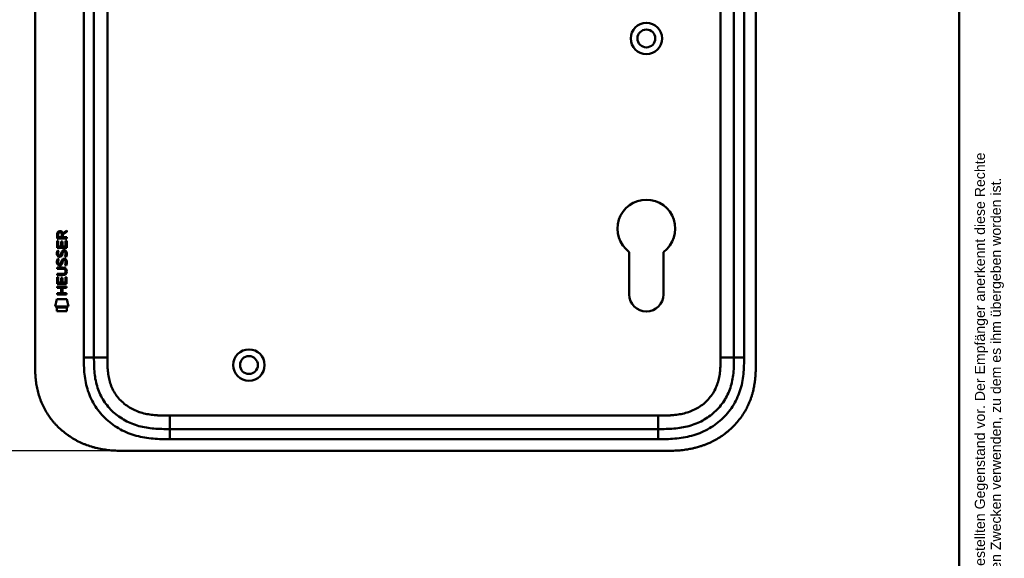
# Model space of a CAD drawing. Header units: millimetres. Extents: x 20 to 833, y 20 to 574.
# Tile 18 of 20: x 541 to 833, y 247 to 407. Entities that reach past the tile are written whole.
import ezdxf
from ezdxf.enums import TextEntityAlignment as Align

# ---------------------------------------------------------------- set-up
doc = ezdxf.new("R2010")
doc.units = ezdxf.units.MM
doc.header["$LTSCALE"] = 2
for name, color, linetype, lineweight in [('Bemaßungen(DIN)', 7, 'Continuous', 25), ('Sichtbare Kanten(DIN)', 7, 'Continuous', 50), ('Sichtbare tangentiale Kanten(DIN)', 7, 'Continuous', 50), ('Skizziergeometrie(DIN)', 7, 'Continuous', 50), ('Symbole(DIN)', 7, 'Continuous', 25)]:
    doc.layers.add(name, color=color, linetype=linetype, lineweight=lineweight)
doc.styles.add('Aktuell-DIN', font='arial.ttf')
doc.styles.add('STANDARD-DIN~0', font='arial.ttf')
doc.styles.add('Textstil10', font='arial.ttf')
doc.styles.add('Textstil41', font='arial.ttf', dxfattribs={"width": 0.8})
doc.styles.add('Textstil83', font='arial.ttf', dxfattribs={"width": 0.8})
doc.dimstyles.new('CAD-LAN', dxfattribs={"dimscale": 2, "dimtxt": 3.5, "dimasz": 2.5, "dimexe": 3.175, "dimexo": 0, "dimgap": 0.8, "dimtad": 1, "dimrnd": 1e-08, "dimtxsty": 'STANDARD-DIN~0', "dimcen": 0.09, "dimdle": 10, "dimclrd": 250, "dimclre": 250, "dimclrt": 250, "dimadec": 0, "dimazin": 2, "dimtfac": 1, "dimtmove": 0, "dimatfit": 3, "dimfxl": 1, "dimtolj": 1, "dimtzin": 0, "dimlwd": 25, "dimlwe": 25, "dimarcsym": 0})

# ---------------------------------------------------------------- blocks, each defined once
blk = doc.blocks.new('Ränder Standardrahmen')
at = {"layer": 'Skizziergeometrie(DIN)', "flags": 128}
blk.add_lwpolyline([(10, 10), (10, 287), (410, 287), (410, 10), (10, 10)], dxfattribs=at)
blk = doc.blocks.new('Schriftfelder Heusser')
at = {"layer": 'Symbole(DIN)', "color": 7, "insert": (293.33, 191.7), "char_height": 1.5, "width": 182.3003, "attachment_point": 1, "rotation": 90, "line_spacing_factor": 0.944221, "style": 'Aktuell-DIN'}
blk.add_mtext('\\fArial|b0|i0;\\H1.5000;Die Schlossfabrik Heusser AG ist Eigentümerin dieses Dokumentes und behält sich alle Rechte an diesem und dem dargestellten Gegenstand vor. Der Empfänger anerkennt diese Rechte\\Pund wird das Dokument nicht ohne schriftliche Ermächtigung der Eigentümerin Dritten zugänglich machen oder zu anderen Zwecken verwenden, zu dem es ihm übergeben worden ist.\\P ', dxfattribs=at)
at = {"layer": 'Symbole(DIN)', "color": 179, "true_color": 0x262659, "style": 'Textstil10'}
blk.add_attdef('ERSTELLUNGSDATUM_001', (217.23, 218.29), '', height=2, dxfattribs=at)
at = {"layer": 'Symbole(DIN)', "color": 179, "true_color": 0x262659}
for tag, height, style, p in [('AUTOR', 2.49, 'Aktuell-DIN', (240.03, 219.26)), ('KONTROLLDATUM', 2, 'Textstil10', (217.42, 215.04)), ('KONTROLLIERT_VON', 2, 'Textstil10', (239.98, 215.05))]:
    blk.add_attdef(tag, text='', height=height, dxfattribs=dict(at, style=style)).set_placement(p, align=Align.MIDDLE_LEFT)
at = {"layer": 'Symbole(DIN)', "color": 7, "style": 'Textstil83', "width": 0.8}
blk.add_attdef('Anfänglicher_Ansichtsmaßstab_001', (281.57, 213.34), '', height=2.3, dxfattribs=at)
at = {"layer": 'Symbole(DIN)', "color": 179, "true_color": 0x262659, "style": 'Textstil10'}
blk.add_attdef('PROJEKT', text='', height=2, dxfattribs=at).set_placement((217.77, 209.72), align=Align.BOTTOM_LEFT)
at = {"layer": 'Symbole(DIN)', "color": 7, "style": 'Textstil41', "width": 0.8}
blk.add_attdef('STATUS', text='', height=5, dxfattribs=at).set_placement((284.53, 195.86), align=Align.MIDDLE_CENTER)
blk = doc.blocks.new('*D21')
at = {"layer": 'Bemaßungen(DIN)', "color": 250, "linetype": 'Continuous', "lineweight": 25, "true_color": 0x3f3f3f, "transparency": 16777216}
for p, q in [((572.67, 524.24), (510.32, 524.24)), ((516.67, 519.24), (516.67, 284.24)), ((572.67, 279.24), (510.32, 279.24))]:
    blk.add_line(p, q, dxfattribs=at)
at = {"layer": 'Bemaßungen(DIN)', "color": 250, "linetype": 'Continuous', "true_color": 0x3f3f3f, "transparency": 16777216}
for points in [[(515.84, 519.24), (517.51, 519.24), (516.67, 524.24)], [(515.84, 284.24), (517.51, 284.24), (516.67, 279.24)]]:
    blk.add_solid(points, dxfattribs=at)
at = {"layer": 'Defpoints', "color": 0, "linetype": 'Continuous', "transparency": 16777216}
for p in [(572.67, 524.24), (516.67, 279.24), (572.67, 279.24)]:
    blk.add_point(p, dxfattribs=at)
at = {"layer": 'Bemaßungen(DIN)', "color": 250, "linetype": 'Continuous', "lineweight": 25, "true_color": 0x3f3f3f, "transparency": 16777216, "insert": (507.93, 393.93), "char_height": 7, "attachment_point": 1, "rotation": 90, "style": 'STANDARD-DIN~0'}
blk.add_mtext('\\A1;245', dxfattribs=at)

msp = doc.modelspace()

# ---------------------------------------------------------------- linework, layer by layer
at = {"layer": 'Sichtbare Kanten(DIN)'}
for p, q in [((545.635, 306.028), (545.635, 497.46)), ((759.635, 306.029), (759.635, 497.46)), ((563.135, 496.46), (563.135, 307.028)), ((753.135, 307.028), (753.135, 496.46)), ((552.169, 342.318), (552.171, 343.631)), ((555.027, 342.315), (552.169, 342.318)), ((552.519, 343.587), (552.519, 342.699)), ((552.519, 342.699), (553.536, 342.698)), ((553.536, 342.698), (553.537, 343.586)), ((553.834, 343.947), (555.029, 344.737)), ((553.887, 343.548), (553.886, 342.698)), ((553.886, 342.698), (555.028, 342.697)), ((555.029, 344.303), (553.887, 343.548)), ((555.028, 342.697), (555.027, 342.315)), ((555.029, 344.737), (555.029, 344.303)), ((552.167, 339.587), (552.168, 341.592)), ((555.025, 339.585), (552.167, 339.587)), ((552.168, 341.592), (552.517, 341.591)), ((552.517, 341.591), (552.515, 339.964)), ((552.515, 339.964), (553.41, 339.964)), ((553.41, 339.964), (553.411, 341.41)), ((553.411, 341.41), (553.759, 341.41)), ((553.759, 341.41), (553.758, 339.963)), ((553.758, 339.963), (554.677, 339.963)), ((554.677, 339.963), (554.678, 341.61)), ((554.678, 341.61), (555.027, 341.609)), ((555.027, 341.609), (555.025, 339.585)), ((552.336, 336.267), (552.675, 336.167)), ((552.338, 338.814), (552.677, 338.713)), ((552.535, 337.482), (552.542, 337.465)), ((553.219, 337.384), (553.229, 337.401)), ((554.267, 338.511), (554.255, 338.511)), ((722.034, 325.744), (722.034, 338.32)), ((732.234, 338.319), (732.234, 325.744)), ((552.162, 333.737), (553.808, 333.736)), ((552.162, 333.36), (552.162, 333.737)), ((553.831, 333.359), (552.162, 333.36)), ((552.533, 334.936), (552.54, 334.918)), ((553.217, 334.838), (553.227, 334.855)), ((554.265, 335.964), (554.253, 335.964)), ((552.158, 328.85), (552.16, 330.854)), ((552.16, 331.802), (553.83, 331.801)), ((552.16, 331.425), (552.16, 331.802)), ((553.806, 331.424), (552.16, 331.425)), ((552.16, 330.854), (552.508, 330.854)), ((552.508, 330.854), (552.507, 329.227)), ((553.401, 329.226), (553.402, 330.673)), ((553.402, 330.673), (553.751, 330.673)), ((553.751, 330.673), (553.75, 329.226)), ((554.668, 329.225), (554.67, 330.872)), ((554.67, 330.872), (555.018, 330.872)), ((554.711, 332.574), (554.711, 332.583)), ((555.018, 330.872), (555.016, 328.848)), ((552.156, 327.679), (552.156, 328.056)), ((552.156, 328.056), (555.015, 328.054)), ((553.399, 327.678), (552.156, 327.679)), ((555.016, 328.848), (552.158, 328.85)), ((552.507, 329.227), (553.401, 329.226)), ((553.398, 326.121), (553.399, 327.678)), ((553.75, 329.226), (554.668, 329.225)), ((553.755, 327.678), (553.754, 326.12)), ((555.014, 327.677), (553.755, 327.678)), ((555.015, 328.054), (555.014, 327.677)), ((552.154, 325.745), (552.154, 326.122)), ((552.154, 326.122), (553.398, 326.121)), ((555.013, 325.742), (552.154, 325.745)), ((553.754, 326.12), (555.013, 326.119)), ((555.013, 326.119), (555.013, 325.742)), ((551.623, 322.168), (552.082, 324.3)), ((555.538, 322.164), (551.623, 322.168)), ((552.082, 324.3), (555.088, 324.298)), ((552.082, 320.74), (552.083, 321.882)), ((552.083, 321.882), (555.079, 321.879)), ((555.079, 321.879), (555.079, 320.737)), ((555.088, 324.298), (555.538, 322.164)), ((555.079, 320.737), (552.082, 320.74)), ((585.673, 285.744), (730.596, 285.744)), ((572.673, 279.244), (731.596, 279.244))]:
    msp.add_line(p, q, dxfattribs=at)
for centre, radius in [((727.135, 401.744), 4.65), ((727.135, 401.744), 2.65), ((609.135, 304.744), 4.65), ((609.135, 304.744), 2.65)]:
    msp.add_circle(centre, radius, dxfattribs=at)
for centre, radius, start, end in [((727.135, 345.244), 8.6, 306.36956, 233.62588), ((727.134, 325.744), 5.1, 180, 0)]:
    msp.add_arc(centre, radius, start, end, dxfattribs=at)
for centre, major_axis, ratio, start_param, end_param in [((553.698, 342.814), (-0.976, 1.274), 0.5180415, 5.9043613, 6.8771057), ((552.305, 342.734), (1.242, 1.64), 0.5994938, 5.878165, 6.7089725), ((553.801, 340.593), (1.103, 3.296), 0.2312948, 2.8124619, 2.8734213), ((553.28, 338.276), (0.574, 1.004), 0.5438409, 2.7534304, 3.2137241), ((553.16, 337.409), (0.098, 0.139), 0.3641716, 4.4844927, 4.7925708), ((553.607, 336.824), (0.839, 1.642), 0.4591024, 5.9761877, 6.4975755), ((553.884, 338.293), (1.192, 3.54), 0.2215161, 2.8263053, 2.8854462), ((553.286, 335.738), (0.583, 1.012), 0.541605, 2.7569093, 3.2147406), ((553.158, 334.862), (0.098, 0.139), 0.3641716, 4.4844927, 4.7925708), ((549.986, 329.062), (4.814, 4.313), 0.3742661, 5.9599282, 6.6783921), ((553.606, 334.279), (0.838, 1.64), 0.4594521, 5.9760112, 6.497704), ((549.99, 336.106), (4.808, -4.323), 0.3742014, 5.888113, 6.6064523), ((531.278, 352.41), (23.266, -20.361), 0.1371339, 6.127502, 6.402435)]:
    msp.add_ellipse(centre, major_axis=major_axis, ratio=ratio, start_param=start_param, end_param=end_param, dxfattribs=at)
for points in [[(552.171, 343.631), (552.185, 344.073), (552.417, 344.535), (553.03, 344.534)], [(553.537, 343.586), (553.537, 343.859), (553.45, 344.185), (553.035, 344.185)], [(552.215, 337.335), (552.124, 337.576), (552.095, 337.809), (552.137, 338.137)], [(552.137, 338.137), (552.155, 338.277), (552.196, 338.484), (552.267, 338.657)], [(552.774, 336.875), (552.551, 336.907), (552.321, 337.053), (552.215, 337.335)], [(552.265, 336.11), (552.285, 336.16), (552.336, 336.267), (552.336, 336.267)], [(552.267, 338.657), (552.287, 338.706), (552.338, 338.814), (552.338, 338.814)], [(552.522, 338.249), (552.458, 337.996), (552.452, 337.772), (552.51, 337.556)], [(552.677, 338.713), (552.677, 338.713), (552.557, 338.387), (552.522, 338.249)], [(552.747, 337.252), (552.894, 337.192), (553.082, 337.228), (553.187, 337.342)], [(552.929, 336.862), (552.828, 336.863), (552.807, 336.87), (552.774, 336.875)], [(553.557, 337.226), (553.441, 337.016), (553.246, 336.858), (552.929, 336.862)], [(553.229, 337.401), (553.298, 337.511), (553.355, 337.674), (553.41, 337.919)], [(553.41, 337.919), (553.494, 338.287), (553.596, 338.499), (553.737, 338.666)], [(553.749, 337.769), (553.695, 337.529), (553.632, 337.364), (553.557, 337.226)], [(553.735, 336.119), (553.828, 336.23), (553.959, 336.302), (554.138, 336.326)], [(553.737, 338.666), (553.83, 338.776), (553.961, 338.849), (554.14, 338.873)], [(553.798, 337.968), (553.79, 337.938), (553.75, 337.771), (553.749, 337.769)], [(553.984, 338.393), (553.913, 338.304), (553.853, 338.166), (553.798, 337.968)], [(554.255, 338.511), (554.133, 338.511), (554.058, 338.478), (553.984, 338.393)], [(554.138, 336.326), (554.426, 336.364), (554.708, 336.264), (554.902, 335.948)], [(554.14, 338.873), (554.428, 338.911), (554.71, 338.811), (554.904, 338.494)], [(554.459, 336.928), (554.459, 336.928), (554.614, 337.182), (554.673, 337.467)], [(554.828, 336.841), (554.807, 336.846), (554.459, 336.928), (554.459, 336.928)], [(554.673, 337.467), (554.742, 337.8), (554.741, 338.076), (554.635, 338.273)], [(555.052, 337.559), (555.022, 337.228), (554.864, 336.899), (554.828, 336.841)], [(554.904, 338.494), (555.014, 338.314), (555.068, 338.095), (555.068, 337.825)], [(555.068, 337.825), (555.068, 337.74), (555.061, 337.654), (555.052, 337.559)], [(552.213, 334.789), (552.122, 335.029), (552.093, 335.263), (552.135, 335.591)], [(552.135, 335.591), (552.153, 335.73), (552.194, 335.937), (552.265, 336.11)], [(552.772, 334.328), (552.549, 334.361), (552.319, 334.506), (552.213, 334.789)], [(552.52, 335.702), (552.456, 335.45), (552.45, 335.225), (552.508, 335.009)], [(552.675, 336.167), (552.675, 336.167), (552.555, 335.84), (552.52, 335.702)], [(552.745, 334.705), (552.892, 334.646), (553.08, 334.681), (553.185, 334.796)], [(552.927, 334.315), (552.826, 334.317), (552.805, 334.323), (552.772, 334.328)], [(553.555, 334.68), (553.439, 334.47), (553.244, 334.311), (552.927, 334.315)], [(553.227, 334.855), (553.296, 334.964), (553.353, 335.128), (553.408, 335.373)], [(553.408, 335.373), (553.492, 335.741), (553.594, 335.952), (553.735, 336.119)], [(553.747, 335.222), (553.693, 334.983), (553.63, 334.818), (553.555, 334.68)], [(553.796, 335.421), (553.788, 335.391), (553.748, 335.225), (553.747, 335.222)], [(553.982, 335.846), (553.911, 335.757), (553.851, 335.619), (553.796, 335.421)], [(554.253, 335.964), (554.131, 335.964), (554.056, 335.931), (553.982, 335.846)], [(554.457, 334.381), (554.457, 334.381), (554.612, 334.635), (554.671, 334.92)], [(554.826, 334.295), (554.805, 334.299), (554.457, 334.381), (554.457, 334.381)], [(554.671, 334.92), (554.74, 335.253), (554.739, 335.529), (554.633, 335.726)], [(555.05, 335.013), (555.02, 334.682), (554.862, 334.352), (554.826, 334.295)], [(554.902, 335.948), (555.012, 335.767), (555.066, 335.548), (555.066, 335.278)], [(555.066, 335.278), (555.066, 335.194), (555.059, 335.108), (555.05, 335.013)]]:
    msp.add_open_spline(points, degree=3, dxfattribs=at)
for points, knots in [([(554.711, 332.583), (554.711, 332.63), (554.709, 332.677), (554.693, 332.812), (554.67, 332.9), (554.596, 333.05), (554.549, 333.112), (554.429, 333.218), (554.359, 333.258), (554.141, 333.341), (553.982, 333.358), (553.831, 333.359)], [0, 0, 0, 0, 0.01400423, 0.01400423, 0.0408947, 0.0408947, 0.06439039, 0.06439039, 0.08887549, 0.08887549, 0.13413559, 0.13413559, 0.13413559, 0.13413559]), ([(563.135, 307.028), (563.135, 306.229), (563.136, 304.645), (563.267, 302.339), (563.596, 300.121), (564.344, 297.293), (565.903, 294.014), (568.733, 290.671), (572.317, 288.129), (575.751, 286.766), (578.669, 286.129), (580.934, 285.853), (583.271, 285.745), (584.867, 285.744), (585.673, 285.744)], [0, 0, 0, 0, 0.2435013, 0.4870027, 0.730504, 0.9740054, 1.4610081, 1.9480107, 2.4350134, 2.9220161, 3.1655175, 3.4090188, 3.6525201, 3.8960223, 3.8960223, 3.8960223, 3.8960223]), ([(730.596, 285.744), (731.402, 285.744), (732.998, 285.745), (735.335, 285.853), (737.6, 286.129), (740.518, 286.766), (743.952, 288.129), (747.536, 290.672), (750.366, 294.014), (751.925, 297.293), (752.673, 300.121), (753.002, 302.339), (753.133, 304.645), (753.135, 306.229), (753.135, 307.028)], [18.3883596, 18.3883596, 18.3883596, 18.3883596, 18.6318617, 18.875363, 19.1188643, 19.3623656, 19.8493681, 20.3363707, 20.8233732, 21.3103757, 21.553877, 21.7973783, 22.0408796, 22.2843823, 22.2843823, 22.2843823, 22.2843823]), ([(545.635, 306.028), (545.634, 305.474), (545.635, 304.358), (545.668, 302.943), (545.745, 301.517), (545.849, 300.369), (546.044, 298.929), (546.258, 297.777), (546.607, 296.343), (546.953, 295.205), (547.473, 293.8), (547.961, 292.694), (548.659, 291.344), (549.288, 290.293), (550.16, 289.023), (550.924, 288.046), (551.956, 286.882), (552.841, 285.999), (554.015, 284.962), (555.005, 284.19), (556.297, 283.301), (557.372, 282.652), (558.757, 281.923), (559.894, 281.407), (561.345, 280.847), (562.525, 280.465), (564.014, 280.071), (565.215, 279.819), (566.719, 279.577), (567.922, 279.438), (569.42, 279.323), (570.909, 279.26), (572.088, 279.247), (572.673, 279.244)], [0.02325842, 0.02325842, 0.02325842, 0.02325842, 0.06395557, 0.10465272, 0.12500129, 0.16569844, 0.18604701, 0.22674416, 0.24709273, 0.28778988, 0.30813845, 0.3488356, 0.36918417, 0.40988132, 0.43022989, 0.47092704, 0.49127561, 0.53197276, 0.55232133, 0.59301848, 0.61336705, 0.6540642, 0.67441277, 0.71510992, 0.73545849, 0.77615564, 0.79650421, 0.83720136, 0.85754993, 0.89824708, 0.91859565, 0.9592928, 0.99998994, 0.99998994, 0.99998994, 0.99998994]), ([(731.596, 279.244), (732.193, 279.244), (733.244, 279.245), (734.456, 279.27), (735.368, 279.305), (735.978, 279.338), (736.741, 279.392), (737.352, 279.446), (738.115, 279.53), (738.725, 279.61), (739.64, 279.751), (740.552, 279.921), (741.758, 280.199), (742.654, 280.447), (743.542, 280.728), (744.129, 280.931), (745, 281.262), (745.859, 281.625), (747.12, 282.23), (748.21, 282.833), (749.524, 283.666), (750.536, 284.394), (751.743, 285.378), (752.661, 286.222), (753.741, 287.346), (754.55, 288.297), (755.484, 289.546), (756.168, 290.591), (756.862, 291.814), (757.28, 292.653), (757.662, 293.508), (757.899, 294.085), (758.172, 294.816), (758.372, 295.408), (758.599, 296.153), (758.762, 296.754), (758.979, 297.661), (759.162, 298.574), (759.35, 299.8), (759.451, 300.719), (759.527, 301.638), (759.565, 302.25), (759.599, 303.013), (759.616, 303.621), (759.629, 304.378), (759.634, 305.131), (759.635, 305.73), (759.635, 306.029)], [0.00000945, 0.00000945, 0.00000945, 0.00000945, 0.04167564, 0.07292528, 0.08334182, 0.10417491, 0.11459146, 0.13542455, 0.1458411, 0.16667419, 0.17709074, 0.20834038, 0.22917347, 0.26042311, 0.27083965, 0.29167275, 0.30208929, 0.33333893, 0.35417202, 0.39583821, 0.4166713, 0.45833749, 0.47917058, 0.52083676, 0.54166985, 0.58333604, 0.60416913, 0.64583532, 0.66666841, 0.69791805, 0.70833459, 0.72916769, 0.73958423, 0.76041733, 0.77083387, 0.79166696, 0.80208351, 0.83333315, 0.85416624, 0.88541588, 0.89583243, 0.91666552, 0.92708206, 0.94791516, 0.9583317, 0.9791648, 0.99999789, 0.99999789, 0.99999789, 0.99999789])]:
    msp.add_open_spline(points, degree=3, knots=knots, dxfattribs=at)
at = {"layer": 'Sichtbare tangentiale Kanten(DIN)'}
for p, q in [((560.135, 307.028), (560.135, 496.46)), ((567.135, 496.46), (567.135, 307.029)), ((749.135, 307.029), (749.135, 496.46)), ((756.135, 496.46), (756.135, 307.028)), ((560.135, 307.028), (563.135, 307.028)), ((567.135, 307.029), (563.135, 307.029)), ((749.135, 307.029), (753.135, 307.029)), ((753.135, 307.028), (756.135, 307.028)), ((585.673, 289.744), (730.597, 289.744)), ((585.673, 289.744), (585.673, 285.744)), ((730.597, 289.744), (730.597, 285.744)), ((585.673, 285.744), (585.673, 282.744)), ((730.596, 285.744), (730.596, 282.744)), ((730.596, 282.744), (585.673, 282.744))]:
    msp.add_line(p, q, dxfattribs=at)
for points, knots in [([(585.673, 282.744), (584.867, 282.744), (583.22, 282.745), (580.697, 282.859), (578.175, 283.166), (574.858, 283.888), (570.879, 285.463), (566.688, 288.434), (563.355, 292.366), (561.517, 296.235), (560.65, 299.525), (560.276, 302.048), (560.136, 304.581), (560.135, 306.228), (560.135, 307.028)], [0, 0, 0, 0, 0.2435028, 0.4870041, 0.7305055, 0.9740068, 1.4610095, 1.9480122, 2.4350149, 2.9220176, 3.1655189, 3.4090202, 3.6525216, 3.8960229, 3.8960229, 3.8960229, 3.8960229]), ([(567.135, 307.029), (567.135, 306.793), (567.135, 306.558), (567.135, 306.323), (567.135, 306.179), (567.136, 306.035), (567.137, 305.891), (567.138, 305.819), (567.138, 305.748), (567.139, 305.676), (567.141, 305.532), (567.143, 305.388), (567.145, 305.245), (567.146, 305.168), (567.148, 305.092), (567.15, 305.016), (567.151, 304.94), (567.153, 304.864), (567.156, 304.787), (567.16, 304.635), (567.165, 304.483), (567.171, 304.325), (567.184, 304.017), (567.2, 303.722), (567.222, 303.418), (567.223, 303.41), (567.223, 303.403), (567.224, 303.395), (567.269, 302.779), (567.335, 302.189), (567.432, 301.6), (567.433, 301.592), (567.435, 301.583), (567.436, 301.574), (567.534, 300.98), (567.663, 300.393), (567.829, 299.815), (567.83, 299.811), (567.832, 299.807), (567.833, 299.802), (568.002, 299.214), (568.212, 298.631), (568.459, 298.072), (568.708, 297.507), (569.001, 296.953), (569.331, 296.429), (569.662, 295.901), (570.035, 295.392), (570.439, 294.918), (570.844, 294.442), (571.288, 293.991), (571.758, 293.577), (572.226, 293.165), (572.725, 292.783), (573.245, 292.438), (573.765, 292.094), (574.31, 291.783), (574.869, 291.511), (575.428, 291.238), (576.009, 291), (576.595, 290.798), (576.599, 290.797), (576.602, 290.796), (576.605, 290.795), (577.185, 290.596), (577.781, 290.43), (578.381, 290.296), (578.386, 290.295), (578.391, 290.294), (578.397, 290.293), (578.986, 290.161), (579.578, 290.06), (580.179, 289.983), (580.188, 289.982), (580.197, 289.981), (580.206, 289.979), (580.799, 289.904), (581.387, 289.852), (582.005, 289.816), (582.012, 289.815), (582.02, 289.815), (582.027, 289.815), (582.332, 289.797), (582.627, 289.784), (582.928, 289.774), (583.238, 289.764), (583.546, 289.757), (583.854, 289.753), (584.463, 289.744), (585.068, 289.744), (585.673, 289.744)], [0, 0, 0, 0, 0.0706021, 0.0706021, 0.0706021, 0.1137345, 0.1137345, 0.1137345, 0.1353008, 0.1353008, 0.1353008, 0.1784332, 0.1784332, 0.1784332, 0.2012935, 0.2012935, 0.2012935, 0.2241537, 0.2241537, 0.2241537, 0.2698741, 0.2698741, 0.2698741, 0.3591194, 0.3591194, 0.3591194, 0.3613149, 0.3613149, 0.3613149, 0.5416681, 0.5416681, 0.5416681, 0.544386, 0.544386, 0.544386, 0.7261845, 0.7261845, 0.7261845, 0.7275109, 0.7275109, 0.7275109, 0.9125996, 0.9125996, 0.9125996, 1.0994646, 1.0994646, 1.0994646, 1.2874424, 1.2874424, 1.2874424, 1.4758528, 1.4758528, 1.4758528, 1.6636517, 1.6636517, 1.6636517, 1.8511233, 1.8511233, 1.8511233, 2.0385317, 2.0385317, 2.0385317, 2.0396163, 2.0396163, 2.0396163, 2.2247423, 2.2247423, 2.2247423, 2.2263922, 2.2263922, 2.2263922, 2.408543, 2.408543, 2.408543, 2.4113526, 2.4113526, 2.4113526, 2.5914161, 2.5914161, 2.5914161, 2.5935787, 2.5935787, 2.5935787, 2.6828378, 2.6828378, 2.6828378, 2.7746209, 2.7746209, 2.7746209, 2.9561272, 2.9561272, 2.9561272, 2.9561272]), ([(756.135, 307.028), (756.135, 306.229), (756.134, 304.582), (755.993, 302.048), (755.619, 299.525), (754.752, 296.235), (752.914, 292.366), (749.581, 288.434), (745.39, 285.463), (741.411, 283.888), (738.095, 283.166), (735.572, 282.859), (733.049, 282.745), (731.402, 282.744), (730.596, 282.744)], [18.388359, 18.388359, 18.388359, 18.388359, 18.6318621, 18.8753634, 19.1188646, 19.3623659, 19.8493685, 20.336371, 20.8233735, 21.3103761, 21.5538774, 21.7973786, 22.0408799, 22.2843826, 22.2843826, 22.2843826, 22.2843826]), ([(730.597, 289.744), (730.76, 289.744), (730.924, 289.744), (731.087, 289.744), (731.53, 289.744), (731.973, 289.746), (732.415, 289.753), (732.568, 289.755), (732.72, 289.758), (732.872, 289.761), (732.948, 289.763), (733.025, 289.765), (733.101, 289.767), (733.177, 289.769), (733.253, 289.771), (733.332, 289.774), (733.642, 289.784), (733.937, 289.797), (734.242, 289.815), (734.25, 289.815), (734.257, 289.815), (734.265, 289.816), (734.882, 289.852), (735.47, 289.904), (736.063, 289.979), (736.072, 289.981), (736.081, 289.982), (736.091, 289.983), (736.691, 290.06), (737.283, 290.161), (737.873, 290.293), (737.878, 290.294), (737.883, 290.295), (737.889, 290.296), (738.488, 290.43), (739.084, 290.596), (739.664, 290.795), (739.667, 290.796), (739.671, 290.797), (739.674, 290.798), (740.26, 291), (740.841, 291.238), (741.4, 291.511), (741.959, 291.783), (742.504, 292.094), (743.024, 292.438), (743.544, 292.783), (744.042, 293.163), (744.509, 293.575), (744.98, 293.99), (745.424, 294.441), (745.83, 294.918), (746.235, 295.392), (746.608, 295.901), (746.939, 296.429), (747.268, 296.953), (747.561, 297.507), (747.81, 298.072), (748.057, 298.631), (748.267, 299.214), (748.436, 299.802), (748.438, 299.807), (748.439, 299.811), (748.44, 299.815), (748.606, 300.393), (748.735, 300.98), (748.833, 301.574), (748.835, 301.583), (748.836, 301.592), (748.837, 301.6), (748.934, 302.189), (749, 302.779), (749.045, 303.395), (749.046, 303.403), (749.047, 303.41), (749.047, 303.418), (749.069, 303.722), (749.085, 304.016), (749.098, 304.318), (749.11, 304.628), (749.119, 304.937), (749.124, 305.245), (749.135, 305.841), (749.135, 306.436), (749.135, 307.029)], [0, 0, 0, 0, 0.0490671, 0.0490671, 0.0490671, 0.1818725, 0.1818725, 0.1818725, 0.2275822, 0.2275822, 0.2275822, 0.2504376, 0.2504376, 0.2504376, 0.2732931, 0.2732931, 0.2732931, 0.3625526, 0.3625526, 0.3625526, 0.3647147, 0.3647147, 0.3647147, 0.5447737, 0.5447737, 0.5447737, 0.5475879, 0.5475879, 0.5475879, 0.7297386, 0.7297386, 0.7297386, 0.7313885, 0.7313885, 0.7313885, 0.9165146, 0.9165146, 0.9165146, 0.9175992, 0.9175992, 0.9175992, 1.1050076, 1.1050076, 1.1050076, 1.2924792, 1.2924792, 1.2924792, 1.4799717, 1.4799717, 1.4799717, 1.6686885, 1.6686885, 1.6686885, 1.8566662, 1.8566662, 1.8566662, 2.0435313, 2.0435313, 2.0435313, 2.2286199, 2.2286199, 2.2286199, 2.2299464, 2.2299464, 2.2299464, 2.4117448, 2.4117448, 2.4117448, 2.4144628, 2.4144628, 2.4144628, 2.594816, 2.594816, 2.594816, 2.5970115, 2.5970115, 2.5970115, 2.6862568, 2.6862568, 2.6862568, 2.7781066, 2.7781066, 2.7781066, 2.9561096, 2.9561096, 2.9561096, 2.9561096])]:
    msp.add_open_spline(points, degree=3, knots=knots, dxfattribs=at)

# ---------------------------------------------------------------- block references
at = {"xscale": 2, "yscale": 2, "zscale": 2}
for name, p in [('Ränder Standardrahmen', (0, 0)), ('Schriftfelder Heusser', (238, -362.833))]:
    msp.add_blockref(name, p, dxfattribs=at)

# ---------------------------------------------------------------- dimensions: what is measured, and where the dimension line sits
at = {"layer": 'Bemaßungen(DIN)', "color": 250, "linetype": 'Continuous', "lineweight": 25, "true_color": 0x3f3f3f}
dim = msp.add_linear_dim(base=(516.673, 279.244), p1=(572.673, 524.244), p2=(572.673, 279.244), angle=90, dimstyle='CAD-LAN', override={"dimgap": 0.8, "dimdec": 2, "dimtol": 0, "dimlim": 0, "dimtp": 0, "dimtm": 0, "dimtdec": 2, "dimtofl": 0, "dimatfit": 1}, dxfattribs=at)
dim.commit()
dim.dimension.update_dxf_attribs({"geometry": '*D21', "text_midpoint": (516.673, 401.744), "dimtype": 160})

doc.saveas('drawing.dxf')
